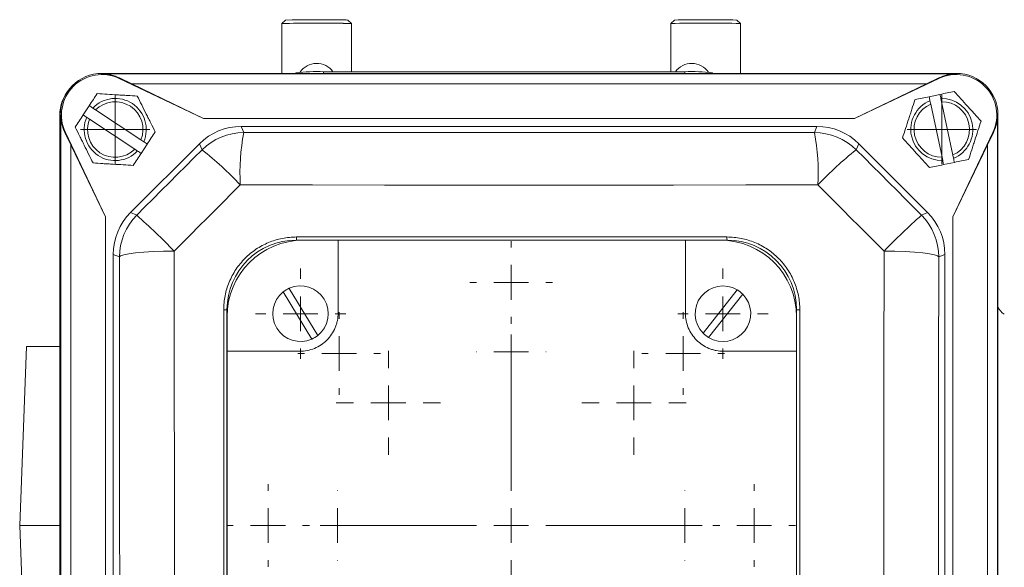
# Model space of a CAD drawing. Header units: millimetres. Extents: x 125 to 768, y -64 to 697.
# Tile 9 of 24: x 171 to 312, y 57 to 136. Entities that reach past the tile are written whole.
import ezdxf

# ---------------------------------------------------------------- set-up
doc = ezdxf.new("R2010")
doc.units = ezdxf.units.MM

# ---------------------------------------------------------------- blocks, each defined once
blk = doc.blocks.new('SW_CENTERMARKSYMBOL_9')
at = {"color": 0, "linetype": 'Continuous', "lineweight": 0}
for p, q in [((0, 5), (0, 23.5)), ((0, 0), (0, 2.5)), ((-5, 0), (-23.5, 0)), ((0, 0), (-2.5, 0)), ((0, 0), (0, -2.5)), ((0, 0), (2.5, 0)), ((5, 0), (23.5, 0)), ((0, -5), (0, -23.5))]:
    blk.add_line(p, q, dxfattribs=at)
blk = doc.blocks.new('SW_CENTERMARKSYMBOL_10')
at = {"color": 0, "linetype": 'Continuous', "lineweight": 0}
for p, q in [((0, 5), (0, 7.5)), ((0, 0), (0, 2.5)), ((-5, 0), (-7.5, 0)), ((0, 0), (-2.5, 0)), ((0, 0), (0, -2.5)), ((0, 0), (2.5, 0)), ((5, 0), (7.5, 0)), ((0, -5), (0, -7.5))]:
    blk.add_line(p, q, dxfattribs=at)
blk = doc.blocks.new('SW_CENTERMARKSYMBOL_11')
at = {"color": 0, "linetype": 'Continuous', "lineweight": 0}
for p, q in [((0, 5), (0, 7.5)), ((0, 0), (0, 2.5)), ((-5, 0), (-7.5, 0)), ((0, 0), (-2.5, 0)), ((0, 0), (0, -2.5)), ((0, 0), (2.5, 0)), ((5, 0), (7.5, 0)), ((0, -5), (0, -7.5))]:
    blk.add_line(p, q, dxfattribs=at)
blk = doc.blocks.new('SW_CENTERMARKSYMBOL_13')
at = {"color": 0, "linetype": 'Continuous', "lineweight": 0}
for p, q in [((0, 5), (0, 6.5)), ((0, 0), (0, 2.5)), ((-5, 0), (-6.5, 0)), ((0, 0), (-2.5, 0)), ((0, 0), (0, -2.5)), ((0, 0), (2.5, 0)), ((5, 0), (6.5, 0)), ((0, -5), (0, -6.5))]:
    blk.add_line(p, q, dxfattribs=at)
blk = doc.blocks.new('SW_CENTERMARKSYMBOL_14')
at = {"color": 0, "linetype": 'Continuous', "lineweight": 0}
for p, q in [((0, 5), (0, 6.5)), ((0, 0), (0, 2.5)), ((-5, 0), (-6.5, 0)), ((0, 0), (-2.5, 0)), ((0, 0), (0, -2.5)), ((0, 0), (2.5, 0)), ((5, 0), (6.5, 0)), ((0, -5), (0, -6.5))]:
    blk.add_line(p, q, dxfattribs=at)
blk = doc.blocks.new('SW_CENTERMARKSYMBOL_17')
at = {"color": 0, "linetype": 'Continuous', "lineweight": 0}
for p, q in [((0, 5), (0, 5.95)), ((0, 0), (0, 2.5)), ((-5, 0), (-5.95, 0)), ((0, 0), (-2.5, 0)), ((0, 0), (0, -2.5)), ((0, 0), (2.5, 0)), ((5, 0), (5.95, 0)), ((0, -5), (0, -5.95))]:
    blk.add_line(p, q, dxfattribs=at)
blk = doc.blocks.new('SW_CENTERMARKSYMBOL_18')
at = {"color": 0, "linetype": 'Continuous', "lineweight": 0}
for p, q in [((0, 5), (0, 5.05)), ((0, 0), (0, 2.5)), ((-5, 0), (-5.05, 0)), ((0, 0), (-2.5, 0)), ((0, 0), (0, -2.5)), ((0, 0), (2.5, 0)), ((5, 0), (5.05, 0)), ((0, -5), (0, -5.05))]:
    blk.add_line(p, q, dxfattribs=at)
blk = doc.blocks.new('SW_CENTERMARKSYMBOL_19')
at = {"color": 0, "linetype": 'Continuous', "lineweight": 0}
for p, q in [((0, 5), (0, 5.95)), ((0, 0), (0, 2.5)), ((-5, 0), (-5.95, 0)), ((0, 0), (-2.5, 0)), ((0, 0), (0, -2.5)), ((0, 0), (2.5, 0)), ((5, 0), (5.95, 0)), ((0, -5), (0, -5.95))]:
    blk.add_line(p, q, dxfattribs=at)
blk = doc.blocks.new('SW_CENTERMARKSYMBOL_20')
at = {"color": 0, "linetype": 'Continuous', "lineweight": 0}
for p, q in [((0, 5), (0, 5.95)), ((0, 0), (0, 2.5)), ((-5, 0), (-5.95, 0)), ((0, 0), (-2.5, 0)), ((0, 0), (0, -2.5)), ((0, 0), (2.5, 0)), ((5, 0), (5.95, 0)), ((0, -5), (0, -5.95))]:
    blk.add_line(p, q, dxfattribs=at)
blk = doc.blocks.new('SW_CENTERMARKSYMBOL_21')
at = {"color": 0, "linetype": 'Continuous', "lineweight": 0}
for p, q in [((0, 5), (0, 5.05)), ((0, 0), (0, 2.5)), ((-5, 0), (-5.05, 0)), ((0, 0), (-2.5, 0)), ((0, 0), (0, -2.5)), ((0, 0), (2.5, 0)), ((5, 0), (5.05, 0)), ((0, -5), (0, -5.05))]:
    blk.add_line(p, q, dxfattribs=at)
blk = doc.blocks.new('SW_CENTERMARKSYMBOL_22')
at = {"color": 0, "linetype": 'Continuous', "lineweight": 0}
for p, q in [((0, 5), (0, 5.95)), ((0, 0), (0, 2.5)), ((-5, 0), (-5.95, 0)), ((0, 0), (-2.5, 0)), ((0, 0), (0, -2.5)), ((0, 0), (2.5, 0)), ((5, 0), (5.95, 0)), ((0, -5), (0, -5.95))]:
    blk.add_line(p, q, dxfattribs=at)
blk = doc.blocks.new('SW_CENTERMARKSYMBOL_23')
at = {"color": 0, "linetype": 'Continuous', "lineweight": 0}
for p, q in [((0, 5), (0, 5.95)), ((0, 0), (0, 2.5)), ((-5, 0), (-5.95, 0)), ((0, 0), (-2.5, 0)), ((0, 0), (0, -2.5)), ((0, 0), (2.5, 0)), ((5, 0), (5.95, 0)), ((0, -5), (0, -5.95))]:
    blk.add_line(p, q, dxfattribs=at)
blk = doc.blocks.new('SW_CENTERMARKSYMBOL_24')
at = {"color": 0, "linetype": 'Continuous', "lineweight": 0}
for p, q in [((0, 5), (0, 5.05)), ((0, 0), (0, 2.5)), ((-5, 0), (-5.05, 0)), ((0, 0), (-2.5, 0)), ((0, 0), (0, -2.5)), ((0, 0), (2.5, 0)), ((5, 0), (5.05, 0)), ((0, -5), (0, -5.05))]:
    blk.add_line(p, q, dxfattribs=at)
blk = doc.blocks.new('SW_CENTERMARKSYMBOL_30')
at = {"color": 0, "linetype": 'Continuous', "lineweight": 0}
for p, q in [((0, 2.5), (0, 5)), ((0, 0), (0, 2.5)), ((-2.5, 0), (-5, 0)), ((0, 0), (-2.5, 0)), ((0, 0), (0, -2.5)), ((0, 0), (2.5, 0)), ((2.5, 0), (5, 0)), ((0, -2.5), (0, -5))]:
    blk.add_line(p, q, dxfattribs=at)
blk = doc.blocks.new('SW_CENTERMARKSYMBOL_33')
at = {"color": 0, "linetype": 'Continuous', "lineweight": 0}
for p, q in [((0, 2.5), (0, 5)), ((0, 0), (0, 2.5)), ((-2.5, 0), (-5, 0)), ((0, 0), (-2.5, 0)), ((0, 0), (0, -2.5)), ((0, 0), (2.5, 0)), ((2.5, 0), (5, 0)), ((0, -2.5), (0, -5))]:
    blk.add_line(p, q, dxfattribs=at)

msp = doc.modelspace()

# ---------------------------------------------------------------- linework, layer by layer
at = {"color": 7, "linetype": 'Continuous', "lineweight": 15}
for p, q in [((208.9, 136.07), (208.4, 135.57)), ((208.4, 135.57), (208.4, 128.4)), ((218.4, 135.57), (217.9, 136.07)), ((218.4, 128.62), (218.4, 135.57)), ((264.9, 136.07), (264.4, 135.57)), ((264.4, 135.57), (264.4, 128.62)), ((274.4, 135.57), (273.9, 136.07)), ((274.4, 128.4), (274.4, 135.57)), ((182.49, 128.32), (182.49, 128.4)), ((305.49, 128.4), (182.49, 128.4)), ((182.49, 128.4), (305.49, 128.4)), ((182.49, 128.32), (305.49, 128.32)), ((184.98, 127.67), (185.02, 127.75)), ((184.98, 127.67), (197.12, 121.9)), ((186.79, 126.9), (185.02, 127.75)), ((210.4, 128.4), (210.4, 128.48)), ((266.4, 128.62), (214.4, 128.62)), ((270.4, 128.4), (270.4, 128.48)), ((290.85, 121.9), (302.99, 127.67)), ((302.95, 127.75), (301.18, 126.9)), ((302.99, 127.67), (302.95, 127.75)), ((305.49, 128.32), (305.49, 128.4)), ((197.12, 121.9), (186.79, 126.9)), ((186.79, 126.9), (301.18, 126.9)), ((301.18, 126.9), (290.85, 121.9)), ((301.58, 125.04), (303.14, 125.37)), ((303.37, 124.32), (303.27, 124.79)), ((179.79, 122.41), (180.67, 123.74)), ((181.57, 123.15), (181.17, 123.41)), ((301.7, 124.46), (301.8, 123.98)), ((301.8, 123.98), (303.43, 116.32)), ((304.99, 116.65), (303.37, 124.32)), ((176.41, 122.32), (176.41, 35.88)), ((176.57, 122.4), (176.49, 122.4)), ((176.49, 122.4), (176.49, -55.6)), ((176.49, -55.6), (176.49, 122.4)), ((176.57, -55.6), (176.57, 122.4)), ((180.28, 122.08), (180.69, 121.81)), ((188.11, 118.82), (181.57, 123.15)), ((311.4, 122.4), (311.48, 122.4)), ((311.4, 122.4), (311.4, -55.6)), ((311.48, -55.6), (311.48, 122.4)), ((311.49, 122.4), (311.49, -55.6)), ((180.69, 121.81), (187.23, 117.49)), ((197.12, 121.9), (290.85, 121.9)), ((202.54, 120.77), (202.91, 119.88)), ((285.43, 120.77), (202.54, 120.77)), ((285.06, 119.88), (285.43, 120.77)), ((177.22, 119.91), (177.14, 119.87)), ((177.14, 119.87), (177.99, 118.1)), ((182.99, 107.77), (177.22, 119.91)), ((310.75, 119.91), (304.99, 107.77)), ((309.99, 118.1), (310.83, 119.87)), ((310.75, 119.91), (310.83, 119.87)), ((177.99, 118.1), (182.99, 107.77)), ((177.99, -51.29), (177.99, 118.1)), ((196.53, 118.28), (186.61, 108.36)), ((188.51, 118.56), (188.11, 118.82)), ((189.01, 118.23), (188.13, 116.89)), ((196.9, 117.39), (196.53, 118.28)), ((291.44, 118.28), (291.07, 117.39)), ((301.36, 108.36), (291.44, 118.28)), ((304.99, 107.77), (309.99, 118.1)), ((309.99, 118.1), (309.99, -51.29)), ((187.23, 117.49), (187.63, 117.22)), ((303.43, 116.32), (303.53, 115.84)), ((305.09, 116.18), (304.99, 116.65)), ((305.22, 115.59), (303.65, 115.26)), ((182.99, -40.96), (182.99, 107.77)), ((186.61, 108.36), (187.5, 107.99)), ((300.47, 107.99), (301.36, 108.36)), ((304.99, 107.77), (304.99, -40.96)), ((272.49, 104.4), (210.49, 104.4)), ((210.51, 104.85), (272.47, 104.85)), ((211.49, 104.39), (216.49, 104.39)), ((216.49, 104.39), (216.49, 93.9)), ((216.49, 104.39), (266.49, 104.39)), ((266.49, 93.9), (266.49, 104.39)), ((266.49, 104.39), (271.49, 104.39)), ((184.12, 102.35), (184.12, -35.54)), ((185.01, 101.98), (184.12, 102.35)), ((303.85, 102.35), (302.96, 101.98)), ((303.85, -35.54), (303.85, 102.35)), ((212.71, 90.16), (208.59, 96.94)), ((209.45, 97.46), (213.57, 90.68)), ((269.04, 91), (273.96, 97.23)), ((274.74, 96.62), (269.83, 90.38)), ((200.02, 32.4), (200.02, 94.36)), ((200.49, 94.4), (200.49, 32.4)), ((282.49, 32.4), (282.49, 94.4)), ((282.96, 94.36), (282.96, 32.4)), ((200.5, 88.4), (200.5, 93.4)), ((282.48, 93.4), (282.48, 88.4)), ((171.65, 89.07), (170.65, 63.32)), ((171.65, 89.07), (176.41, 89.07)), ((200.5, 38.4), (200.5, 88.4)), ((210.99, 88.4), (200.5, 88.4)), ((282.48, 88.4), (271.99, 88.4)), ((282.48, 88.4), (282.48, 38.4)), ((170.65, 63.32), (171.65, 37.57)), ((170.65, 63.32), (176.41, 63.32))]:
    msp.add_line(p, q, dxfattribs=at)
at = {"color": 8, "linetype": 'Continuous', "lineweight": 15}
for p, q in [((214.4, 128.4), (214.4, 128.62)), ((266.4, 128.4), (266.4, 128.62))]:
    msp.add_line(p, q, dxfattribs=at)
at = {"color": 7, "linetype": 'Continuous', "lineweight": 15, "flags": 128}
for points in [[(202.91, 119.88), (213.17, 119.88), (223.44, 119.87), (233.71, 119.87), (243.99, 119.87), (254.26, 119.87), (264.53, 119.87), (274.8, 119.88), (285.06, 119.88)], [(187.5, 107.99), (188.67, 109.17), (189.85, 110.34), (191.02, 111.52), (192.2, 112.69), (193.37, 113.87), (194.55, 115.04), (195.72, 116.22), (196.9, 117.39)], [(291.07, 117.39), (292.25, 116.22), (293.42, 115.04), (294.6, 113.87), (295.77, 112.69), (296.95, 111.52), (298.12, 110.34), (299.3, 109.17), (300.47, 107.99)], [(202.4, 112.34), (201.21, 111.15), (200.02, 109.96), (198.84, 108.77), (197.65, 107.58), (196.46, 106.39), (195.27, 105.2), (194.08, 104.01), (192.89, 102.82)], [(285.57, 112.34), (275.18, 112.34), (264.79, 112.33), (254.39, 112.33), (243.99, 112.33), (233.58, 112.33), (223.18, 112.33), (212.79, 112.34), (202.4, 112.34)], [(295.08, 102.82), (293.89, 104.01), (292.7, 105.2), (291.51, 106.39), (290.32, 107.58), (289.14, 108.77), (287.95, 109.96), (286.76, 111.15), (285.57, 112.34)], [(192.89, 102.82), (191.34, 102.79), (189.86, 102.74), (188.5, 102.66), (187.32, 102.55), (186.35, 102.43), (185.63, 102.29), (185.18, 102.14), (185.01, 101.98)], [(192.89, 102.82), (192.91, 85.51), (192.92, 68.16), (192.93, 50.79), (192.94, 33.4), (192.93, 16.02), (192.92, -1.35), (192.91, -18.7), (192.89, -36.02)], [(295.08, -36.02), (295.06, -18.7), (295.05, -1.35), (295.04, 16.02), (295.04, 33.4), (295.04, 50.79), (295.05, 68.16), (295.06, 85.51), (295.08, 102.82)], [(302.96, 101.98), (302.79, 102.14), (302.34, 102.29), (301.62, 102.43), (300.65, 102.55), (299.47, 102.66), (298.11, 102.74), (296.64, 102.79), (295.08, 102.82)], [(185.01, -35.17), (185.03, -18.07), (185.04, -0.93), (185.05, 16.23), (185.06, 33.4), (185.05, 50.57), (185.04, 67.73), (185.03, 84.87), (185.01, 101.98)], [(302.96, 101.98), (302.94, 84.87), (302.93, 67.73), (302.92, 50.57), (302.91, 33.4), (302.92, 16.23), (302.93, -0.93), (302.94, -18.07), (302.96, -35.17)]]:
    msp.add_lwpolyline(points, dxfattribs=at)
at = {"color": 7, "linetype": 'Continuous', "lineweight": 15}
for centre, radius, start, end in [((213.62, -102.67), 238.79, 89.227, 91.1329), ((217.08, 123.7), 12.4, 86.2054, 91.0905), ((269.4, -63.43), 199.55, 88.7079, 91.2921), ((213.63, -121.96), 257.59, 89.2008, 91.164), ((217.47, 121.38), 14.22, 86.2627, 90.9965), ((269.4, -68.25), 203.89, 88.5948, 91.4052), ((213.4, 126.96), 2.88, 35.2433, 146.3462), ((267.4, 126.96), 2.88, 33.6538, 144.7567), ((182.49, 122.4), 6, 90, 180), ((182.49, 122.4), 6, 90, 180), ((182.49, 122.4), 5.83, 64.6063, 205.3937), ((182.49, 122.4), 5.91, 64.6063, 90), ((213.4, 99.87), 28.78, 88.0109, 95.9867), ((267.4, 99.87), 28.78, 84.0133, 91.9891), ((305.49, 122.4), 5.91, 90, 115.3937), ((305.49, 122.4), 5.83, 334.6063, 115.3937), ((305.49, 122.4), 6, 0, 90), ((305.49, 122.4), 6, 0, 90), ((182.4, 122.32), 5.99, 139.2811, 180), ((184.4, 120.32), 4.47, 336.8183, 136.2194), ((303.4, 120.32), 4.47, 292.2653, 91.6664), ((184.4, 120.32), 4, 338.0558, 134.9819), ((303.4, 120.32), 4.47, 112.2653, 271.6664), ((303.4, 120.32), 4, 113.5028, 270.4289), ((303.4, 120.32), 4, 293.5028, 90.4289), ((182.49, 122.4), 5.91, 180, 205.3937), ((184.4, 120.32), 4.47, 156.8183, 316.2194), ((305.49, 122.4), 5.91, 334.6063, 0), ((184.4, 120.32), 4, 158.0558, 314.9819), ((202.91, 111.38), 8.5, 90.0044, 134.9956), ((234.01, 114.01), 31.65, 169.3123, 183.0259), ((253.96, 114.01), 31.65, 356.9741, 10.6877), ((285.06, 111.38), 8.5, 45.0044, 89.9956), ((166.83, 79.11), 48.68, 43.0597, 51.8615), ((321.14, 79.11), 48.68, 128.1385, 136.9403), ((193.51, 101.98), 8.5, 135.0044, 179.9956), ((121.85, 34.12), 98.82, 44.0425, 48.3723), ((366.12, 34.12), 98.82, 131.6277, 135.9575), ((294.46, 101.98), 8.5, 0.0044, 44.9956), ((210.49, 94.4), 10, 90, 180), ((211.49, 93.4), 10.99, 90, 180), ((208.24, 104.75), 2.27, 351.2626, 2.6402), ((271.49, 93.4), 10.99, 0, 90), ((275.12, 104.75), 2.66, 177.7462, 187.4424), ((272.49, 94.4), 10, 0, 90), ((211.08, 93.81), 4, 308.419, 114.0575), ((271.89, 93.81), 4, 58.9155, 224.5539), ((211.08, 93.81), 4, 128.419, 294.0575), ((211.08, 93.81), 4, 114.0575, 128.419), ((271.89, 93.81), 4, 238.9155, 44.5539), ((271.89, 93.81), 4, 44.5539, 58.9155), ((200.13, 95.71), 1.35, 265.2743, 285.3427), ((282.84, 95.72), 1.36, 254.7264, 274.7364), ((271.89, 93.81), 4, 224.5539, 238.9155), ((211.08, 93.81), 4, 294.0575, 308.419)]:
    msp.add_arc(centre, radius, start, end, dxfattribs=at)
for centre, major_axis, ratio, start_param, end_param in [((202.54, 112.27), (-3.25, 7.85), 0.999894, 5.890524, 6.675847), ((285.43, 112.27), (3.25, 7.85), 0.999894, 5.890524, 6.675847), ((192.62, 102.35), (-7.85, 3.25), 0.999894, 5.890524, 6.675847), ((295.35, 102.35), (7.85, 3.25), 0.999894, 5.890524, 6.675847), ((313.39, 95.49), (1.42, 1.42), 0.998783, 2.670647, 3.409685)]:
    msp.add_ellipse(centre, major_axis=major_axis, ratio=ratio, start_param=start_param, end_param=end_param, dxfattribs=at)
for points, knots in [([(181.82, 125.48), (181.63, 125.2), (181.44, 124.91), (181.06, 124.33), (180.86, 124.04), (180.67, 123.74)], [0, 0, 0, 0, 0.5, 0.5, 1, 1, 1, 1]), ([(181.82, 125.48), (182.76, 125.43), (183.72, 125.37), (184.94, 125.29), (185.19, 125.28), (185.67, 125.25), (185.92, 125.23), (186.64, 125.19), (187.11, 125.16), (187.58, 125.13)], [0, 0, 0, 0, 0.5, 0.5, 0.625, 0.625, 0.75, 0.75, 1, 1, 1, 1]), ([(187.58, 125.13), (188, 124.29), (188.43, 123.43), (188.98, 122.33), (189.09, 122.11), (189.31, 121.68), (189.42, 121.46), (189.74, 120.81), (189.95, 120.39), (190.16, 119.97)], [0, 0, 0, 0, 0.5, 0.5, 0.625, 0.625, 0.75, 0.75, 1, 1, 1, 1]), ([(299.54, 124.61), (299.87, 124.68), (300.21, 124.75), (300.89, 124.9), (301.23, 124.97), (301.58, 125.04)], [0, 0, 0, 0, 0.5, 0.5, 1, 1, 1, 1]), ([(305.19, 125.81), (305.82, 125.11), (306.46, 124.39), (307.28, 123.48), (307.44, 123.3), (307.77, 122.94), (307.93, 122.76), (308.41, 122.22), (308.73, 121.86), (309.05, 121.51)], [0, 0, 0, 0, 0.5, 0.5, 0.625, 0.625, 0.75, 0.75, 1, 1, 1, 1]), ([(297.75, 119.12), (298.04, 120.02), (298.34, 120.93), (298.72, 122.09), (298.79, 122.33), (298.95, 122.79), (299.02, 123.02), (299.24, 123.71), (299.39, 124.16), (299.54, 124.61)], [0, 0, 0, 0, 0.5, 0.5, 0.625, 0.625, 0.75, 0.75, 1, 1, 1, 1]), ([(181.21, 115.5), (180.79, 116.34), (180.37, 117.2), (179.82, 118.3), (179.71, 118.52), (179.49, 118.96), (179.38, 119.17), (179.06, 119.82), (178.85, 120.24), (178.64, 120.67)], [0, 0, 0, 0, 0.5, 0.5, 0.625, 0.625, 0.75, 0.75, 1, 1, 1, 1]), ([(309.05, 121.51), (308.75, 120.62), (308.46, 119.71), (308.08, 118.54), (308, 118.31), (307.85, 117.84), (307.78, 117.61), (307.55, 116.92), (307.4, 116.47), (307.26, 116.02)], [0, 0, 0, 0, 0.5, 0.5, 0.625, 0.625, 0.75, 0.75, 1, 1, 1, 1]), ([(190.16, 119.97), (189.97, 119.68), (189.78, 119.39), (189.4, 118.81), (189.2, 118.52), (189.01, 118.23)], [0, 0, 0, 0, 0.5, 0.5, 1, 1, 1, 1]), ([(301.61, 114.83), (300.98, 115.53), (300.34, 116.24), (299.52, 117.15), (299.36, 117.33), (299.03, 117.7), (298.87, 117.88), (298.38, 118.41), (298.07, 118.77), (297.75, 119.12)], [0, 0, 0, 0, 0.5, 0.5, 0.625, 0.625, 0.75, 0.75, 1, 1, 1, 1]), ([(186.98, 115.15), (186.04, 115.21), (185.08, 115.27), (183.86, 115.34), (183.61, 115.36), (183.12, 115.38), (182.88, 115.4), (182.16, 115.44), (181.68, 115.47), (181.21, 115.5)], [0, 0, 0, 0, 0.5, 0.5, 0.625, 0.625, 0.75, 0.75, 1, 1, 1, 1]), ([(301.61, 114.83), (301.94, 114.9), (302.28, 114.97), (302.97, 115.11), (303.31, 115.19), (303.65, 115.26)], [0, 0, 0, 0, 0.5, 0.5, 1, 1, 1, 1]), ([(200.02, 94.36), (200.02, 95.05), (200.08, 95.73), (200.28, 96.73), (200.37, 97.07), (200.56, 97.72), (200.68, 98.05), (201.08, 99), (201.4, 99.61), (201.97, 100.46), (202.17, 100.74), (202.61, 101.27), (202.84, 101.53), (203.57, 102.26), (204.09, 102.69), (204.95, 103.27), (205.25, 103.45), (205.86, 103.77), (206.48, 104.06), (207.12, 104.3), (207.78, 104.5), (208.11, 104.58), (209.13, 104.78), (209.82, 104.85), (210.51, 104.85)], [0, 0, 0, 0, 0.125, 0.125, 0.1875, 0.1875, 0.25, 0.25, 0.375, 0.375, 0.4375, 0.4375, 0.5, 0.5, 0.625, 0.625, 0.6875, 0.6875, 0.75, 0.8125, 0.8125, 0.875, 0.875, 1, 1, 1, 1]), ([(272.47, 104.85), (273.16, 104.85), (273.84, 104.78), (274.85, 104.58), (275.18, 104.5), (275.84, 104.3), (276.17, 104.18), (277.12, 103.79), (277.72, 103.47), (278.58, 102.89), (278.86, 102.69), (279.39, 102.25), (279.65, 102.02), (280.37, 101.29), (280.81, 100.76), (281.38, 99.9), (281.56, 99.61), (281.88, 99), (282.17, 98.38), (282.4, 97.74), (282.6, 97.08), (282.69, 96.75), (282.89, 95.73), (282.96, 95.05), (282.96, 94.36)], [0, 0, 0, 0, 0.125, 0.125, 0.1875, 0.1875, 0.25, 0.25, 0.375, 0.375, 0.4375, 0.4375, 0.5, 0.5, 0.625, 0.625, 0.6875, 0.6875, 0.75, 0.8125, 0.8125, 0.875, 0.875, 1, 1, 1, 1]), ([(216.49, 93.9), (216.49, 93.54), (216.45, 93.19), (216.35, 92.66), (216.3, 92.49), (216.2, 92.14), (216.14, 91.97), (215.93, 91.47), (215.76, 91.15), (215.36, 90.55), (215.13, 90.27), (214.62, 89.76), (214.34, 89.53), (213.74, 89.13), (213.42, 88.96), (212.76, 88.69), (212.41, 88.58), (211.71, 88.44), (211.35, 88.4), (210.99, 88.4)], [0, 0, 0, 0, 0.125, 0.125, 0.1875, 0.1875, 0.25, 0.25, 0.375, 0.375, 0.5, 0.5, 0.625, 0.625, 0.75, 0.75, 0.875, 0.875, 1, 1, 1, 1]), ([(271.99, 88.4), (271.62, 88.4), (271.27, 88.44), (270.74, 88.54), (270.57, 88.59), (270.22, 88.69), (270.05, 88.75), (269.55, 88.96), (269.23, 89.13), (268.64, 89.53), (268.35, 89.76), (267.84, 90.27), (267.62, 90.54), (267.21, 91.15), (267.04, 91.47), (266.77, 92.13), (266.66, 92.48), (266.52, 93.18), (266.49, 93.54), (266.49, 93.9)], [0, 0, 0, 0, 0.125, 0.125, 0.1875, 0.1875, 0.25, 0.25, 0.375, 0.375, 0.5, 0.5, 0.625, 0.625, 0.75, 0.75, 0.875, 0.875, 1, 1, 1, 1])]:
    msp.add_open_spline(points, degree=3, knots=knots, dxfattribs=at)
for points in [[(301.58, 125.04), (301.62, 124.85), (301.66, 124.65), (301.7, 124.46)], [(303.14, 125.37), (303.84, 125.52), (304.52, 125.67), (305.19, 125.81)], [(303.27, 124.79), (303.23, 124.98), (303.19, 125.18), (303.14, 125.37)], [(181.17, 123.41), (181, 123.52), (180.84, 123.63), (180.67, 123.74)], [(179.79, 122.41), (179.39, 121.81), (179.01, 121.23), (178.64, 120.67)], [(179.79, 122.41), (179.95, 122.3), (180.12, 122.19), (180.28, 122.08)], [(189.01, 118.23), (188.84, 118.34), (188.68, 118.45), (188.51, 118.56)], [(188.13, 116.89), (187.73, 116.29), (187.35, 115.72), (186.98, 115.15)], [(187.63, 117.22), (187.79, 117.11), (187.96, 117), (188.13, 116.89)], [(303.53, 115.84), (303.57, 115.65), (303.61, 115.45), (303.65, 115.26)], [(305.22, 115.59), (305.18, 115.79), (305.13, 115.98), (305.09, 116.18)], [(305.22, 115.59), (305.92, 115.74), (306.59, 115.88), (307.26, 116.02)]]:
    msp.add_open_spline(points, degree=3, dxfattribs=at)

# ---------------------------------------------------------------- block references
at = {"color": 7, "linetype": 'Continuous', "lineweight": 0}
for name, p in [('SW_CENTERMARKSYMBOL_33', (184.4, 120.32)), ('SW_CENTERMARKSYMBOL_30', (303.4, 120.32)), ('SW_CENTERMARKSYMBOL_20', (241.4, 98.32)), ('SW_CENTERMARKSYMBOL_13', (211.08, 93.81)), ('SW_CENTERMARKSYMBOL_14', (271.89, 93.81)), ('SW_CENTERMARKSYMBOL_19', (216.65, 88.07)), ('SW_CENTERMARKSYMBOL_22', (266.15, 88.07)), ('SW_CENTERMARKSYMBOL_21', (241.4, 88.32)), ('SW_CENTERMARKSYMBOL_11', (223.72, 80.99)), ('SW_CENTERMARKSYMBOL_10', (259.08, 80.99)), ('SW_CENTERMARKSYMBOL_9', (241.4, 63.32)), ('SW_CENTERMARKSYMBOL_17', (206.4, 63.32)), ('SW_CENTERMARKSYMBOL_18', (216.4, 63.32)), ('SW_CENTERMARKSYMBOL_24', (266.4, 63.32)), ('SW_CENTERMARKSYMBOL_23', (276.4, 63.32))]:
    msp.add_blockref(name, p, dxfattribs=at)

doc.saveas('drawing.dxf')
